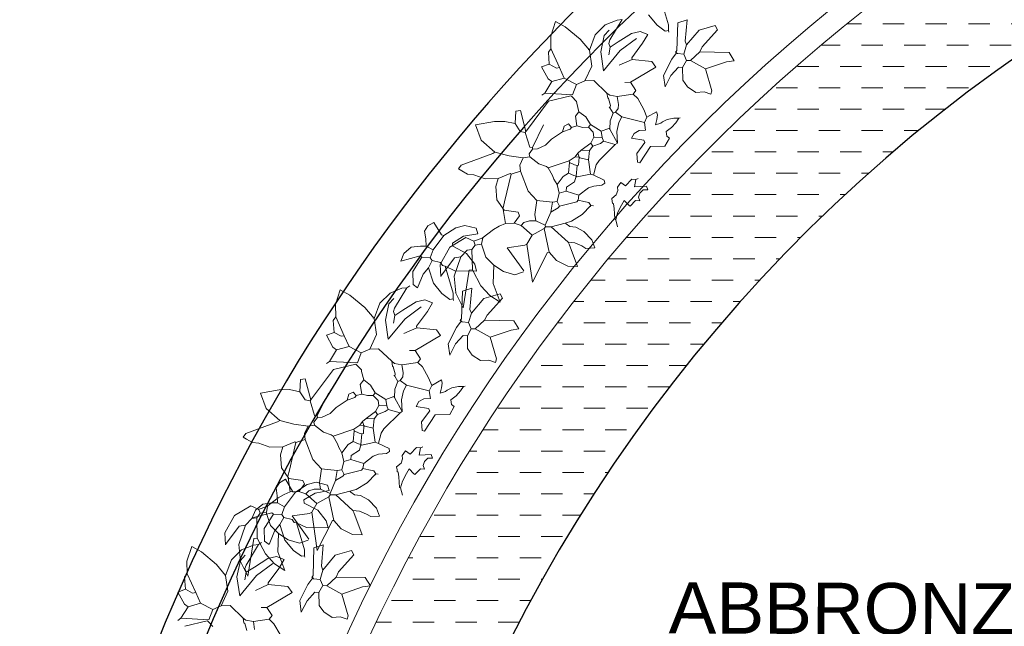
# Model space of a CAD drawing. Header units: millimetres. Extents: x 217.8 to 250.3, y 155.3 to 171.1.
# Tile 28 of 35: x 239.4 to 241.7, y 163.7 to 165.1. Entities that reach past the tile are written whole.
import ezdxf

# ---------------------------------------------------------------- set-up
doc = ezdxf.new("R2010")
doc.units = ezdxf.units.MM
for name, color, linetype, lineweight in [('ACQUA', 151, 'Continuous', 20), ('TESTO', 253, 'Continuous', 25), ('VERDE_giardino', 74, 'Continuous', 9), ('VETRATE', 171, 'Continuous', 9)]:
    doc.layers.add(name, color=color, linetype=linetype, lineweight=lineweight)
doc.layers.add('PROIEZIONI', color=145, linetype='Continuous')
doc.styles.get("Standard").update_dxf_attribs({"font": 'ARIAL.TTF'})

msp = doc.modelspace()

# ---------------------------------------------------------------- hatches: boundary and pattern name
at = {"layer": 'ACQUA'}
h = msp.add_hatch(dxfattribs=at)
h.set_pattern_fill('DASH', color=256, scale=0.4, style=0)
h.set_pattern_definition([(0, (358.711986, -43.13463), (0.05, 0.05), [0.05, -0.05])])
h.paths.add_polyline_path([(244.3418, 165.9229), (244.3418, 165.6204, -0.174446), (246.5631, 164.4613), (246.7837, 164.6645, 0.17708)])
h.paths.add_polyline_path([(243.3257, 165.9208, 2.20923), (247.8419, 161.9543), (247.5419, 161.9543, -2.193796), (243.3257, 165.6181)])

# ---------------------------------------------------------------- linework, layer by layer
at = {"layer": 'PROIEZIONI'}
for radius, end in [(4.45, 218.0722), (4.35, 219.1114), (3.7, 0)]:
    msp.add_arc((243.8419, 161.9543), radius, 42.6531, end, dxfattribs=at)
at = {"layer": 'VERDE_giardino'}
for p, q in [((240.8913, 165.1261), (240.9101, 165.0625)), ((240.8638, 165.0859), (240.884, 165.0617)), ((240.6346, 165.0364), (240.6458, 165.0706)), ((240.6458, 165.0706), (240.6685, 165.0583)), ((240.7389, 165.0394), (240.7624, 165.0627)), ((240.7624, 165.0627), (240.79, 165.074)), ((240.8019, 165.0751), (240.7729, 165.0273)), ((240.79, 165.074), (240.8019, 165.0751)), ((240.884, 165.0617), (240.9027, 165.0482)), ((240.9101, 165.0625), (240.9101, 165.0493)), ((240.9319, 165.0676), (240.9299, 165.0029)), ((240.9319, 165.0676), (240.9536, 165.0745)), ((240.9536, 165.0745), (240.9495, 165.0247)), ((240.9818, 165.0502), (241.0199, 165.0615)), ((241.0199, 165.0615), (241.0253, 165.0509)), ((240.6685, 165.0583), (240.7038, 165.0289)), ((240.7389, 165.0394), (240.7252, 165.0033)), ((240.7517, 164.9997), (240.7599, 165.0381)), ((240.7599, 165.0381), (240.7712, 165.0505)), ((240.7925, 165.0226), (240.8238, 165.0423)), ((240.8238, 165.0423), (240.8439, 165.0472)), ((240.862, 165.0403), (240.8439, 165.0472)), ((240.8498, 165.0196), (240.862, 165.0403)), ((240.9027, 165.0482), (240.9101, 165.0493)), ((240.9101, 165.0493), (240.9107, 165.0456)), ((240.9527, 165.0156), (240.9818, 165.0502)), ((241.0253, 165.0509), (240.9893, 165.0115)), ((240.6351, 165.0072), (240.6346, 165.0364)), ((240.7038, 165.0289), (240.7252, 165.0033)), ((240.7729, 165.0273), (240.7703, 165.0194)), ((240.7703, 165.0194), (240.7735, 165.0104)), ((240.7735, 165.0104), (240.7925, 165.0226)), ((240.8355, 165.0308), (240.7975, 165.0026)), ((240.8245, 164.9856), (240.8498, 165.0196)), ((240.9527, 165.0156), (240.9464, 164.9939)), ((240.9495, 165.0247), (240.9527, 165.0156)), ((240.6292, 164.9988), (240.6356, 165.0073)), ((240.6314, 164.9707), (240.6292, 164.9988)), ((240.6553, 164.9628), (240.6351, 165.0072)), ((240.7252, 165.0033), (240.7231, 165.0049)), ((240.7252, 165.0033), (240.7306, 164.9662)), ((240.7581, 164.9553), (240.7517, 164.9997)), ((240.7975, 165.0026), (240.7581, 164.9553)), ((240.7735, 165.0104), (240.7703, 164.9928)), ((240.9289, 164.997), (240.9178, 164.9821)), ((240.9268, 164.9986), (240.9284, 165.0007)), ((240.9268, 164.9986), (240.9289, 164.997)), ((240.9284, 165.0007), (240.9299, 165.0029)), ((240.9284, 165.0007), (240.9289, 164.997)), ((240.9289, 164.997), (240.931, 164.9954)), ((240.931, 164.9954), (240.9464, 164.9939)), ((240.9464, 164.9939), (240.9523, 164.9796)), ((240.9618, 164.9791), (240.9835, 164.9993)), ((240.9893, 165.0115), (240.9835, 164.9993)), ((240.9835, 164.9993), (241.052, 164.9979)), ((241.052, 164.9979), (241.0642, 164.9788)), ((240.6314, 164.9707), (240.6134, 164.9643)), ((240.6314, 164.9707), (240.6479, 164.9617)), ((240.825, 164.9819), (240.7948, 164.968)), ((240.825, 164.9819), (240.8245, 164.9856)), ((240.825, 164.9819), (240.8712, 164.9772)), ((240.8807, 164.9635), (240.8712, 164.9772)), ((240.8986, 164.9444), (240.9178, 164.9821)), ((240.9523, 164.9796), (240.9433, 164.9631)), ((240.9523, 164.9796), (240.9618, 164.9791)), ((240.9618, 164.9791), (240.9969, 164.9596)), ((240.9969, 164.9596), (241.0457, 164.9761)), ((241.0457, 164.9761), (241.0642, 164.9788)), ((240.6134, 164.9643), (240.6289, 164.9362)), ((240.6479, 164.9617), (240.6553, 164.9628)), ((240.6553, 164.9628), (240.6665, 164.9379)), ((240.7306, 164.9662), (240.7148, 164.9317)), ((240.8214, 164.9283), (240.8807, 164.9635)), ((240.9158, 164.9439), (240.9338, 164.9636)), ((240.9338, 164.9636), (240.9433, 164.9631)), ((240.9433, 164.9631), (240.9439, 164.9329)), ((240.9969, 164.9596), (241.0119, 164.9087)), ((240.6374, 164.9299), (240.6205, 164.9028)), ((240.6289, 164.9362), (240.6374, 164.9299)), ((240.6374, 164.9299), (240.6665, 164.9379)), ((240.6665, 164.9379), (240.6952, 164.9231)), ((240.6952, 164.9231), (240.6859, 164.8993)), ((240.7148, 164.9317), (240.6952, 164.9231)), ((240.7148, 164.9317), (240.7355, 164.9328)), ((240.7663, 164.9032), (240.7355, 164.9328)), ((240.8214, 164.9283), (240.8082, 164.9282)), ((240.8214, 164.9283), (240.8337, 164.9092)), ((240.9023, 164.9173), (240.8986, 164.9444)), ((240.9158, 164.9439), (240.9023, 164.9173)), ((240.9439, 164.9329), (240.955, 164.9176)), ((240.6205, 164.9028), (240.6136, 164.898)), ((240.6205, 164.9028), (240.6859, 164.8993)), ((240.7663, 164.9032), (240.768, 164.8921)), ((240.7663, 164.9032), (240.7727, 164.8984)), ((240.7727, 164.8984), (240.7902, 164.8953)), ((240.7902, 164.8953), (240.8274, 164.9007)), ((240.8337, 164.9092), (240.8274, 164.9007)), ((240.8384, 164.89), (240.8274, 164.9007)), ((240.955, 164.9176), (240.9742, 164.9048)), ((240.9742, 164.9048), (240.9934, 164.906)), ((240.9934, 164.906), (241.0093, 164.9007)), ((241.0119, 164.9087), (241.0093, 164.9007)), ((240.6297, 164.884), (240.5783, 164.8151)), ((240.682, 164.8966), (240.6297, 164.884)), ((240.6842, 164.895), (240.682, 164.8966)), ((240.6842, 164.895), (240.6953, 164.8834)), ((240.6953, 164.8834), (240.6959, 164.8796)), ((240.6959, 164.8796), (240.7007, 164.8595)), ((240.768, 164.8921), (240.7701, 164.8905)), ((240.7701, 164.8905), (240.7744, 164.874)), ((240.7902, 164.8953), (240.7929, 164.8767)), ((240.7929, 164.8767), (240.7924, 164.8672)), ((240.8526, 164.8648), (240.8384, 164.89)), ((240.5512, 164.832), (240.5527, 164.8607)), ((240.5527, 164.8607), (240.5639, 164.8623)), ((240.5639, 164.8623), (240.5767, 164.813)), ((240.7007, 164.8595), (240.6928, 164.8489)), ((240.7007, 164.8595), (240.7167, 164.8476)), ((240.7712, 164.8698), (240.7733, 164.8682)), ((240.7744, 164.874), (240.7733, 164.8682)), ((240.7733, 164.8682), (240.7808, 164.856)), ((240.7808, 164.856), (240.774, 164.838)), ((240.7808, 164.856), (240.7861, 164.8587)), ((240.7924, 164.8672), (240.7861, 164.8587)), ((240.7861, 164.8587), (240.801, 164.8476)), ((240.8599, 164.8467), (240.8526, 164.8648)), ((240.8599, 164.8467), (240.8826, 164.8595)), ((240.8845, 164.852), (240.8826, 164.8595)), ((240.459, 164.8286), (240.5032, 164.8366)), ((240.5032, 164.8366), (240.5273, 164.8369)), ((240.5273, 164.8369), (240.5512, 164.832)), ((240.5512, 164.832), (240.5635, 164.813)), ((240.6658, 164.826), (240.6764, 164.8313)), ((240.6764, 164.8313), (240.6833, 164.8229)), ((240.6928, 164.8489), (240.696, 164.8266)), ((240.7167, 164.8476), (240.7278, 164.8294)), ((240.7231, 164.823), (240.7278, 164.8294)), ((240.7278, 164.8294), (240.7528, 164.814)), ((240.774, 164.838), (240.773, 164.8189)), ((240.7895, 164.8134), (240.7942, 164.8342)), ((240.7942, 164.8342), (240.801, 164.8476)), ((240.801, 164.8476), (240.8541, 164.8345)), ((240.8599, 164.8467), (240.8541, 164.8345)), ((240.8541, 164.8345), (240.8568, 164.8159)), ((240.8795, 164.8287), (240.883, 164.8415)), ((240.8923, 164.8325), (240.8795, 164.8287)), ((240.883, 164.8415), (240.8845, 164.852)), ((240.8961, 164.836), (240.8923, 164.8325)), ((240.907, 164.8412), (240.8961, 164.836)), ((240.9229, 164.8446), (240.907, 164.8412)), ((240.9171, 164.8222), (240.9276, 164.8338)), ((240.9341, 164.8443), (240.9229, 164.8446)), ((240.9276, 164.8338), (240.9341, 164.8443)), ((240.9341, 164.8443), (240.9378, 164.8448)), ((240.4722, 164.7929), (240.459, 164.8286)), ((240.5635, 164.813), (240.5751, 164.8109)), ((240.5751, 164.8109), (240.5767, 164.813)), ((240.5751, 164.8109), (240.5859, 164.7764)), ((240.5767, 164.813), (240.5783, 164.8151)), ((240.5917, 164.7754), (240.6181, 164.8285)), ((240.6362, 164.7951), (240.6621, 164.8122)), ((240.6621, 164.8122), (240.6658, 164.826)), ((240.6621, 164.8122), (240.6801, 164.8186)), ((240.6801, 164.8186), (240.6833, 164.8229)), ((240.6833, 164.8229), (240.696, 164.8266)), ((240.696, 164.8266), (240.7098, 164.8229)), ((240.7098, 164.8229), (240.7231, 164.823)), ((240.7231, 164.823), (240.7343, 164.8113)), ((240.7343, 164.8113), (240.7359, 164.8002)), ((240.7528, 164.814), (240.7708, 164.8205)), ((240.7528, 164.814), (240.755, 164.7992)), ((240.7708, 164.8205), (240.773, 164.8189)), ((240.773, 164.8189), (240.7911, 164.7855)), ((240.7911, 164.7855), (240.7895, 164.8134)), ((240.83, 164.8088), (240.8234, 164.7978)), ((240.8414, 164.8155), (240.83, 164.8088)), ((240.8568, 164.8159), (240.8414, 164.8155)), ((240.9045, 164.8134), (240.9171, 164.8222)), ((240.9061, 164.8023), (240.9045, 164.8134)), ((240.5042, 164.7645), (240.4722, 164.7929)), ((240.6362, 164.7951), (240.6226, 164.7811)), ((240.7063, 164.7694), (240.7285, 164.7859)), ((240.7359, 164.8002), (240.7285, 164.7859)), ((240.7285, 164.7859), (240.7333, 164.779)), ((240.7333, 164.779), (240.7513, 164.7854)), ((240.7359, 164.8002), (240.755, 164.7992)), ((240.7513, 164.7854), (240.7582, 164.7902)), ((240.755, 164.7992), (240.7582, 164.7902)), ((240.7582, 164.7902), (240.7858, 164.7828)), ((240.7858, 164.7828), (240.7911, 164.7855)), ((240.8234, 164.7978), (240.8526, 164.7926)), ((240.8553, 164.7873), (240.8362, 164.7618)), ((240.8526, 164.7926), (240.8553, 164.7873)), ((240.9125, 164.7975), (240.902, 164.7789)), ((240.9125, 164.7975), (240.9061, 164.8023)), ((240.4253, 164.7341), (240.4989, 164.7618)), ((240.4989, 164.7618), (240.5042, 164.7645)), ((240.5374, 164.7565), (240.5042, 164.7645)), ((240.5922, 164.7717), (240.5843, 164.761)), ((240.5843, 164.761), (240.5854, 164.7536)), ((240.5859, 164.7764), (240.5917, 164.7754)), ((240.5917, 164.7754), (240.5922, 164.7717)), ((240.6035, 164.7726), (240.5922, 164.7717)), ((240.6226, 164.7811), (240.6035, 164.7726)), ((240.6915, 164.7539), (240.6978, 164.7624)), ((240.6978, 164.7624), (240.7063, 164.7694)), ((240.6978, 164.7624), (240.701, 164.7534)), ((240.7063, 164.7694), (240.7254, 164.7684)), ((240.7254, 164.7684), (240.7228, 164.7471)), ((240.7254, 164.7684), (240.7333, 164.779)), ((240.7858, 164.7828), (240.7477, 164.7451)), ((240.8362, 164.7618), (240.8374, 164.7411)), ((240.868, 164.7778), (240.8432, 164.7401)), ((240.902, 164.7789), (240.868, 164.7778)), ((240.5705, 164.7514), (240.5374, 164.7565)), ((240.5625, 164.7347), (240.5705, 164.7514)), ((240.5705, 164.7514), (240.5854, 164.7536)), ((240.5854, 164.7536), (240.6067, 164.7378)), ((240.6067, 164.7378), (240.6247, 164.7309)), ((240.629, 164.7278), (240.6777, 164.7443)), ((240.6783, 164.7406), (240.6762, 164.7157)), ((240.6777, 164.7443), (240.6915, 164.7539)), ((240.6777, 164.7443), (240.6783, 164.7406)), ((240.6783, 164.7406), (240.6905, 164.7348)), ((240.6915, 164.7539), (240.701, 164.7534)), ((240.701, 164.7534), (240.7, 164.7343)), ((240.701, 164.7534), (240.7031, 164.7518)), ((240.7031, 164.7518), (240.7228, 164.7471)), ((240.7228, 164.7471), (240.7277, 164.7137)), ((240.7477, 164.7451), (240.7413, 164.7348)), ((240.8374, 164.7411), (240.8432, 164.7401)), ((240.4189, 164.7255), (240.4253, 164.7341)), ((240.4264, 164.7208), (240.4189, 164.7255)), ((240.4401, 164.7136), (240.4264, 164.7208)), ((240.5113, 164.703), (240.5399, 164.7148)), ((240.5399, 164.7148), (240.542, 164.7132)), ((240.542, 164.7132), (240.5637, 164.7201)), ((240.5637, 164.7201), (240.5625, 164.7347)), ((240.5637, 164.7201), (240.5819, 164.6735)), ((240.6247, 164.7309), (240.629, 164.7278)), ((240.629, 164.7278), (240.6391, 164.7103)), ((240.664, 164.7082), (240.6762, 164.7157)), ((240.6762, 164.7157), (240.6884, 164.7099)), ((240.6905, 164.7348), (240.6963, 164.7338)), ((240.6963, 164.7338), (240.6943, 164.7088)), ((240.7, 164.7343), (240.6963, 164.7338)), ((240.7413, 164.7348), (240.735, 164.7113)), ((240.455, 164.7119), (240.4401, 164.7136)), ((240.455, 164.7119), (240.4811, 164.7024)), ((240.4811, 164.7024), (240.5113, 164.703)), ((240.5059, 164.6843), (240.5113, 164.703)), ((240.542, 164.7132), (240.5268, 164.6484)), ((240.6391, 164.7103), (240.6423, 164.7013)), ((240.6423, 164.7013), (240.6498, 164.6891)), ((240.6498, 164.6891), (240.664, 164.7082)), ((240.6906, 164.6951), (240.6715, 164.6828)), ((240.6884, 164.7099), (240.6943, 164.7088)), ((240.6943, 164.7088), (240.6906, 164.6951)), ((240.6943, 164.7088), (240.6964, 164.7073)), ((240.6964, 164.7073), (240.7277, 164.7137)), ((240.7277, 164.7137), (240.7356, 164.7111)), ((240.7356, 164.7111), (240.76, 164.6995)), ((240.7611, 164.6921), (240.7543, 164.6873)), ((240.76, 164.6995), (240.7611, 164.6921)), ((240.7909, 164.6831), (240.7988, 164.6938)), ((240.7988, 164.6938), (240.8094, 164.6859)), ((240.8094, 164.6859), (240.8242, 164.7013)), ((240.8242, 164.7013), (240.8338, 164.7008)), ((240.8338, 164.7008), (240.8306, 164.6833)), ((240.8391, 164.7034), (240.8338, 164.7008)), ((240.5084, 164.6536), (240.5059, 164.6843)), ((240.5819, 164.6735), (240.6021, 164.6518)), ((240.6498, 164.6891), (240.6546, 164.669)), ((240.6546, 164.669), (240.6499, 164.6493)), ((240.6546, 164.669), (240.671, 164.6732)), ((240.6715, 164.6828), (240.671, 164.6732)), ((240.671, 164.6732), (240.7008, 164.6643)), ((240.7232, 164.6811), (240.7008, 164.6643)), ((240.7354, 164.6856), (240.7232, 164.6811)), ((240.7543, 164.6873), (240.7354, 164.6856)), ((240.7881, 164.6649), (240.7917, 164.6753)), ((240.7917, 164.6753), (240.7909, 164.6831)), ((240.8306, 164.6833), (240.8587, 164.6855)), ((240.8398, 164.6597), (240.843, 164.6687)), ((240.843, 164.6687), (240.851, 164.6763)), ((240.851, 164.6763), (240.862, 164.6765)), ((240.8587, 164.6855), (240.862, 164.6765)), ((240.5258, 164.6293), (240.5084, 164.6536)), ((240.5268, 164.6484), (240.5232, 164.6346)), ((240.6021, 164.6518), (240.5975, 164.6189)), ((240.6021, 164.6518), (240.6387, 164.6477)), ((240.6387, 164.6477), (240.6346, 164.6243)), ((240.6387, 164.6477), (240.6499, 164.6493)), ((240.6499, 164.6493), (240.6552, 164.6387)), ((240.6552, 164.6387), (240.6955, 164.6484)), ((240.6955, 164.6484), (240.6987, 164.6526)), ((240.7008, 164.6643), (240.6987, 164.6526)), ((240.6987, 164.6526), (240.7125, 164.649)), ((240.7125, 164.649), (240.7241, 164.6469)), ((240.7241, 164.6469), (240.7289, 164.64)), ((240.7777, 164.6566), (240.7881, 164.6649)), ((240.7788, 164.6492), (240.7777, 164.6566)), ((240.7788, 164.6492), (240.7793, 164.6455)), ((240.7793, 164.6455), (240.7814, 164.6439)), ((240.8006, 164.6404), (240.8069, 164.6514)), ((240.8069, 164.6514), (240.818, 164.6397)), ((240.8202, 164.6381), (240.8334, 164.6514)), ((240.8334, 164.6514), (240.8429, 164.6509)), ((240.8429, 164.6509), (240.8398, 164.6597)), ((240.5237, 164.6309), (240.5286, 164.5975)), ((240.5237, 164.6309), (240.5258, 164.6293)), ((240.5258, 164.6293), (240.5587, 164.6247)), ((240.5587, 164.6247), (240.5619, 164.6156)), ((240.6346, 164.6243), (240.6219, 164.5941)), ((240.6346, 164.6243), (240.652, 164.6345)), ((240.652, 164.6345), (240.6552, 164.6387)), ((240.7084, 164.6192), (240.7289, 164.64)), ((240.7273, 164.6379), (240.7289, 164.64)), ((240.7289, 164.64), (240.7348, 164.639)), ((240.7814, 164.6439), (240.7831, 164.6327)), ((240.7831, 164.6327), (240.7847, 164.6083)), ((240.7868, 164.6068), (240.7912, 164.6231)), ((240.7912, 164.6231), (240.8006, 164.6404)), ((240.818, 164.6397), (240.8202, 164.6381)), ((240.3613, 164.6006), (240.3471, 164.5923)), ((240.3613, 164.6006), (240.3789, 164.571)), ((240.5619, 164.6156), (240.5492, 164.5986)), ((240.572, 164.6001), (240.5652, 164.5934)), ((240.5847, 164.6043), (240.572, 164.6001)), ((240.5996, 164.6041), (240.5847, 164.6043)), ((240.5975, 164.6189), (240.5996, 164.6041)), ((240.5996, 164.6041), (240.6219, 164.5941)), ((240.6357, 164.5904), (240.6686, 164.599)), ((240.6686, 164.599), (240.6832, 164.6036)), ((240.6686, 164.599), (240.6707, 164.5974)), ((240.6832, 164.6036), (240.7084, 164.6192)), ((240.7847, 164.6083), (240.7868, 164.6068)), ((240.7868, 164.6068), (240.7911, 164.5903)), ((240.3471, 164.5923), (240.3394, 164.5798)), ((240.3394, 164.5798), (240.3423, 164.5618)), ((240.4122, 164.5878), (240.3847, 164.5699)), ((240.4336, 164.5931), (240.4122, 164.5878)), ((240.46, 164.5866), (240.4336, 164.5931)), ((240.4637, 164.5739), (240.46, 164.5866)), ((240.5004, 164.5839), (240.4742, 164.5633)), ((240.5143, 164.5916), (240.5004, 164.5839)), ((240.5286, 164.5975), (240.5143, 164.5916)), ((240.5286, 164.5975), (240.5492, 164.5986)), ((240.5492, 164.5986), (240.5652, 164.5934)), ((240.5652, 164.5934), (240.5912, 164.5706)), ((240.5912, 164.5706), (240.6193, 164.5861)), ((240.6193, 164.5861), (240.6225, 164.5904)), ((240.6193, 164.5861), (240.6311, 164.531)), ((240.6219, 164.5941), (240.6225, 164.5904)), ((240.6225, 164.5904), (240.6357, 164.5904)), ((240.6357, 164.5904), (240.6751, 164.5544)), ((240.6792, 164.5911), (240.6707, 164.5974)), ((240.6936, 164.589), (240.6792, 164.5911)), ((240.7123, 164.5791), (240.6936, 164.589)), ((240.7309, 164.5596), (240.7123, 164.5791)), ((240.3423, 164.5618), (240.3429, 164.5449)), ((240.3593, 164.5359), (240.3847, 164.5699)), ((240.3789, 164.571), (240.3847, 164.5699)), ((240.4362, 164.5649), (240.3986, 164.5427)), ((240.4044, 164.552), (240.4308, 164.5679)), ((240.4308, 164.5679), (240.4637, 164.5739)), ((240.4362, 164.5649), (240.455, 164.5565)), ((240.4742, 164.5633), (240.4539, 164.5566)), ((240.455, 164.5565), (240.4582, 164.5474)), ((240.4757, 164.5645), (240.473, 164.5496)), ((240.5912, 164.5706), (240.5791, 164.5499)), ((240.6751, 164.5544), (240.6912, 164.5524)), ((240.6751, 164.5544), (240.6777, 164.5492)), ((240.7377, 164.5408), (240.7309, 164.5596)), ((240.3082, 164.5423), (240.291, 164.5278)), ((240.3296, 164.5448), (240.3082, 164.5423)), ((240.3429, 164.5449), (240.3296, 164.5448)), ((240.3429, 164.5449), (240.3593, 164.5359)), ((240.3593, 164.5359), (240.3525, 164.5179)), ((240.3986, 164.5427), (240.3757, 164.5016)), ((240.4044, 164.552), (240.4055, 164.5445)), ((240.4376, 164.5279), (240.4055, 164.5445)), ((240.4243, 164.5198), (240.4391, 164.5352)), ((240.4391, 164.5352), (240.4502, 164.5368)), ((240.4502, 164.5368), (240.4582, 164.5474)), ((240.4502, 164.5368), (240.4514, 164.4896)), ((240.473, 164.5496), (240.4582, 164.5474)), ((240.4828, 164.5193), (240.4723, 164.5496)), ((240.533, 164.5413), (240.5738, 164.5473)), ((240.5721, 164.4868), (240.533, 164.5413)), ((240.5738, 164.5473), (240.5791, 164.5499)), ((240.5791, 164.5499), (240.5922, 164.4603)), ((240.5922, 164.4603), (240.6274, 164.5304)), ((240.6274, 164.5304), (240.6311, 164.531)), ((240.648, 164.5111), (240.6311, 164.531)), ((240.6777, 164.5492), (240.6972, 164.4969)), ((240.6912, 164.5524), (240.7076, 164.5458)), ((240.7076, 164.5458), (240.717, 164.5397)), ((240.7377, 164.5408), (240.717, 164.5397)), ((240.291, 164.5278), (240.2836, 164.5097)), ((240.2836, 164.5097), (240.3292, 164.522)), ((240.3334, 164.5189), (240.3118, 164.4854)), ((240.3292, 164.522), (240.3334, 164.5189)), ((240.3334, 164.5189), (240.3525, 164.5179)), ((240.3573, 164.511), (240.3483, 164.4945)), ((240.3525, 164.5179), (240.3573, 164.511)), ((240.3573, 164.511), (240.3769, 164.5063)), ((240.3775, 164.4747), (240.4095, 164.5176)), ((240.4088, 164.4745), (240.4243, 164.5198)), ((240.4095, 164.5176), (240.4243, 164.5198)), ((240.457, 164.5028), (240.4376, 164.5279)), ((240.5014, 164.5), (240.4828, 164.5193)), ((240.6748, 164.4979), (240.648, 164.5111)), ((240.3118, 164.4854), (240.3124, 164.4551)), ((240.3483, 164.4945), (240.3359, 164.4791)), ((240.3483, 164.4945), (240.36, 164.4581)), ((240.3757, 164.5016), (240.3776, 164.4735)), ((240.3769, 164.5063), (240.3817, 164.4994)), ((240.3817, 164.4994), (240.3876, 164.4983)), ((240.3876, 164.4983), (240.4063, 164.4347)), ((240.3876, 164.4983), (240.4105, 164.4873)), ((240.4105, 164.4873), (240.4613, 164.4863)), ((240.444, 164.4885), (240.4298, 164.4008)), ((240.4514, 164.4896), (240.444, 164.4885)), ((240.4514, 164.4896), (240.471, 164.4524)), ((240.4613, 164.4864), (240.457, 164.5028)), ((240.5001, 164.4573), (240.5014, 164.5)), ((240.5014, 164.5), (240.5238, 164.4857)), ((240.5238, 164.4857), (240.5508, 164.4777)), ((240.5508, 164.4777), (240.5711, 164.4844)), ((240.6972, 164.4969), (240.6748, 164.4979)), ((240.3359, 164.4791), (240.323, 164.4472)), ((240.4126, 164.4353), (240.4088, 164.4745)), ((240.1309, 164.4086), (240.142, 164.4428)), ((240.142, 164.4428), (240.1647, 164.4305)), ((240.2586, 164.4349), (240.2862, 164.4462)), ((240.2981, 164.4473), (240.2691, 164.3995)), ((240.2862, 164.4462), (240.2981, 164.4473)), ((240.2981, 164.4473), (240.305, 164.4521)), ((240.3124, 164.4551), (240.323, 164.4472)), ((240.36, 164.4581), (240.3802, 164.434)), ((240.4281, 164.4398), (240.4262, 164.3751)), ((240.4281, 164.4398), (240.4498, 164.4467)), ((240.4498, 164.4467), (240.4457, 164.3969)), ((240.471, 164.4524), (240.492, 164.4294)), ((240.516, 164.414), (240.5001, 164.4573)), ((240.1647, 164.4305), (240.2, 164.4011)), ((240.2351, 164.4116), (240.2586, 164.4349)), ((240.2561, 164.4103), (240.2674, 164.4227)), ((240.2887, 164.3948), (240.32, 164.4145)), ((240.32, 164.4145), (240.3401, 164.4194)), ((240.3582, 164.4125), (240.3401, 164.4194)), ((240.3802, 164.434), (240.3989, 164.4204)), ((240.3989, 164.4204), (240.4064, 164.4215)), ((240.4063, 164.4347), (240.4064, 164.4215)), ((240.4064, 164.4215), (240.4069, 164.4178)), ((240.4118, 164.4365), (240.4298, 164.4008)), ((240.4489, 164.3879), (240.478, 164.4224)), ((240.478, 164.4224), (240.5162, 164.4337)), ((240.5215, 164.4231), (240.4856, 164.3837)), ((240.492, 164.4294), (240.516, 164.414)), ((240.5162, 164.4337), (240.5215, 164.4231)), ((240.1314, 164.3794), (240.1309, 164.4086)), ((240.2, 164.4011), (240.2214, 164.3755)), ((240.2351, 164.4116), (240.2214, 164.3755)), ((240.2479, 164.3719), (240.2561, 164.4103)), ((240.2691, 164.3995), (240.2665, 164.3916)), ((240.2665, 164.3916), (240.2697, 164.3826)), ((240.2697, 164.3826), (240.2887, 164.3948)), ((240.3317, 164.403), (240.2938, 164.3748)), ((240.3207, 164.3578), (240.346, 164.3918)), ((240.346, 164.3918), (240.3582, 164.4125)), ((240.4457, 164.3969), (240.4489, 164.3879)), ((240.1255, 164.371), (240.1318, 164.3795)), ((240.1277, 164.3429), (240.1255, 164.371)), ((240.1515, 164.335), (240.1314, 164.3794)), ((240.2214, 164.3755), (240.2193, 164.3771)), ((240.2214, 164.3755), (240.2269, 164.3384)), ((240.2543, 164.3275), (240.2479, 164.3719)), ((240.2938, 164.3748), (240.2543, 164.3275)), ((240.2697, 164.3826), (240.2666, 164.365)), ((240.4251, 164.3692), (240.414, 164.3543)), ((240.423, 164.3708), (240.4246, 164.3729)), ((240.423, 164.3708), (240.4251, 164.3692)), ((240.4246, 164.3729), (240.4262, 164.3751)), ((240.4246, 164.3729), (240.4251, 164.3692)), ((240.4251, 164.3692), (240.4273, 164.3676)), ((240.4489, 164.3879), (240.4426, 164.3661)), ((240.4581, 164.3513), (240.4798, 164.3715)), ((240.4856, 164.3837), (240.4798, 164.3715)), ((240.4798, 164.3715), (240.5482, 164.3701)), ((240.5482, 164.3701), (240.5604, 164.3511)), ((240.3212, 164.3541), (240.291, 164.3402)), ((240.3212, 164.3541), (240.3207, 164.3578)), ((240.3212, 164.3541), (240.3674, 164.3494)), ((240.377, 164.3357), (240.3674, 164.3494)), ((240.3949, 164.3166), (240.414, 164.3543)), ((240.4273, 164.3676), (240.4426, 164.3661)), ((240.4485, 164.3518), (240.4396, 164.3353)), ((240.4426, 164.3661), (240.4485, 164.3518)), ((240.4485, 164.3518), (240.4581, 164.3513)), ((240.4581, 164.3513), (240.4931, 164.3318)), ((240.4931, 164.3318), (240.5419, 164.3484)), ((240.5419, 164.3484), (240.5604, 164.3511)), ((240.1277, 164.3429), (240.1096, 164.3365)), ((240.1096, 164.3365), (240.1251, 164.3084)), ((240.1277, 164.3429), (240.1441, 164.3339)), ((240.1441, 164.3339), (240.1515, 164.335)), ((240.1515, 164.335), (240.1628, 164.3101)), ((240.2269, 164.3384), (240.211, 164.3039)), ((240.3177, 164.3005), (240.377, 164.3357)), ((240.412, 164.3161), (240.43, 164.3358)), ((240.43, 164.3358), (240.4396, 164.3353)), ((240.4396, 164.3353), (240.4402, 164.3051)), ((240.4931, 164.3318), (240.5081, 164.2809)), ((240.1336, 164.3021), (240.1167, 164.275)), ((240.1251, 164.3084), (240.1336, 164.3021)), ((240.1336, 164.3021), (240.1628, 164.3101)), ((240.1628, 164.3101), (240.1914, 164.2953)), ((240.211, 164.3039), (240.1914, 164.2953)), ((240.211, 164.3039), (240.2317, 164.305)), ((240.2626, 164.2754), (240.2317, 164.305)), ((240.3177, 164.3005), (240.3044, 164.3004)), ((240.3177, 164.3005), (240.3299, 164.2814)), ((240.3986, 164.2896), (240.3949, 164.3166)), ((240.412, 164.3161), (240.3986, 164.2896)), ((240.4402, 164.3051), (240.4512, 164.2898)), ((240.1914, 164.2953), (240.1821, 164.2715)), ((240.3299, 164.2814), (240.3236, 164.2729)), ((240.4512, 164.2898), (240.4704, 164.277)), ((240.4704, 164.277), (240.4896, 164.2782)), ((240.4896, 164.2782), (240.5055, 164.2729)), ((240.5081, 164.2809), (240.5055, 164.2729)), ((240.1259, 164.2562), (240.0745, 164.1873)), ((240.1167, 164.275), (240.1098, 164.2702)), ((240.1167, 164.275), (240.1821, 164.2715)), ((240.1783, 164.2688), (240.1259, 164.2562)), ((240.1804, 164.2672), (240.1783, 164.2688)), ((240.1804, 164.2672), (240.1916, 164.2556)), ((240.1916, 164.2556), (240.1921, 164.2519)), ((240.2626, 164.2754), (240.2642, 164.2643)), ((240.2626, 164.2754), (240.2689, 164.2706)), ((240.2642, 164.2643), (240.2663, 164.2627)), ((240.2663, 164.2627), (240.2706, 164.2462)), ((240.2689, 164.2706), (240.2865, 164.2675)), ((240.2865, 164.2675), (240.3236, 164.2729)), ((240.2865, 164.2675), (240.2892, 164.249)), ((240.3346, 164.2622), (240.3236, 164.2729)), ((240.3489, 164.237), (240.3346, 164.2622)), ((240.0474, 164.2042), (240.0489, 164.2329)), ((240.0489, 164.2329), (240.0601, 164.2345)), ((240.0601, 164.2345), (240.073, 164.1852)), ((240.1969, 164.2317), (240.189, 164.2211)), ((240.1921, 164.2519), (240.1969, 164.2317)), ((240.1969, 164.2317), (240.2129, 164.2198)), ((240.2674, 164.242), (240.2696, 164.2404)), ((240.2706, 164.2462), (240.2696, 164.2404)), ((240.2696, 164.2404), (240.277, 164.2282)), ((240.277, 164.2282), (240.2823, 164.2309)), ((240.2887, 164.2394), (240.2823, 164.2309)), ((240.2823, 164.2309), (240.2972, 164.2198)), ((240.2892, 164.249), (240.2887, 164.2394)), ((240.3561, 164.2189), (240.3489, 164.237)), ((240.3561, 164.2189), (240.3789, 164.2317)), ((240.3807, 164.2242), (240.3789, 164.2317)), ((239.9553, 164.2008), (239.9995, 164.2088)), ((239.9995, 164.2088), (240.0235, 164.2091)), ((240.0235, 164.2091), (240.0474, 164.2042)), ((240.189, 164.2211), (240.1923, 164.1988)), ((240.2129, 164.2198), (240.2241, 164.2016)), ((240.2702, 164.2102), (240.2692, 164.1911)), ((240.277, 164.2282), (240.2702, 164.2102)), ((240.2904, 164.2064), (240.2972, 164.2198)), ((240.2972, 164.2198), (240.3503, 164.2067)), ((240.3561, 164.2189), (240.3503, 164.2067)), ((240.3758, 164.2009), (240.3793, 164.2137)), ((240.3793, 164.2137), (240.3807, 164.2242)), ((240.3924, 164.2082), (240.3885, 164.2047)), ((240.4033, 164.2135), (240.3924, 164.2082)), ((240.4191, 164.2168), (240.4033, 164.2135)), ((240.4304, 164.2165), (240.4191, 164.2168)), ((240.4238, 164.206), (240.4304, 164.2165)), ((240.4304, 164.2165), (240.4341, 164.217)), ((239.9685, 164.1651), (239.9553, 164.2008)), ((240.0474, 164.2042), (240.0597, 164.1852)), ((240.0597, 164.1852), (240.0714, 164.1831)), ((240.0714, 164.1831), (240.073, 164.1852)), ((240.073, 164.1852), (240.0745, 164.1873)), ((240.0879, 164.1476), (240.1143, 164.2007)), ((240.1324, 164.1673), (240.1584, 164.1844)), ((240.1584, 164.1844), (240.162, 164.1982)), ((240.1584, 164.1844), (240.1764, 164.1908)), ((240.162, 164.1982), (240.1726, 164.2035)), ((240.1726, 164.2035), (240.1795, 164.1951)), ((240.1764, 164.1908), (240.1795, 164.1951)), ((240.1795, 164.1951), (240.1923, 164.1988)), ((240.1923, 164.1988), (240.2061, 164.1951)), ((240.2061, 164.1951), (240.2193, 164.1952)), ((240.2193, 164.1952), (240.2241, 164.2016)), ((240.2193, 164.1952), (240.2305, 164.1835)), ((240.2241, 164.2016), (240.249, 164.1862)), ((240.249, 164.1862), (240.2671, 164.1927)), ((240.249, 164.1862), (240.2512, 164.1714)), ((240.2671, 164.1927), (240.2692, 164.1911)), ((240.2692, 164.1911), (240.2873, 164.1577)), ((240.2858, 164.1856), (240.2904, 164.2064)), ((240.2873, 164.1577), (240.2858, 164.1856)), ((240.3376, 164.1877), (240.3262, 164.181)), ((240.353, 164.1881), (240.3376, 164.1877)), ((240.3503, 164.2067), (240.353, 164.1881)), ((240.3885, 164.2047), (240.3758, 164.2009)), ((240.4007, 164.1856), (240.4133, 164.1944)), ((240.4024, 164.1745), (240.4007, 164.1856)), ((240.4133, 164.1944), (240.4238, 164.206)), ((240.0004, 164.1367), (239.9685, 164.1651)), ((240.0714, 164.1831), (240.0821, 164.1486)), ((240.1324, 164.1673), (240.1188, 164.1533)), ((240.2321, 164.1724), (240.2247, 164.1581)), ((240.2305, 164.1835), (240.2321, 164.1724)), ((240.2321, 164.1724), (240.2512, 164.1714)), ((240.2475, 164.1576), (240.2544, 164.1624)), ((240.2512, 164.1714), (240.2544, 164.1624)), ((240.2544, 164.1624), (240.282, 164.1551)), ((240.3262, 164.181), (240.3196, 164.17)), ((240.3196, 164.17), (240.3488, 164.1648)), ((240.3488, 164.1648), (240.3515, 164.1595)), ((240.4087, 164.1697), (240.3982, 164.1512)), ((240.4087, 164.1697), (240.4024, 164.1745)), ((240.0885, 164.1439), (240.0805, 164.1332)), ((240.0821, 164.1486), (240.0879, 164.1476)), ((240.0879, 164.1476), (240.0885, 164.1439)), ((240.0997, 164.1448), (240.0885, 164.1439)), ((240.1188, 164.1533), (240.0997, 164.1448)), ((240.194, 164.1346), (240.2025, 164.1416)), ((240.2025, 164.1416), (240.2247, 164.1581)), ((240.2025, 164.1416), (240.2216, 164.1406)), ((240.2216, 164.1406), (240.219, 164.1193)), ((240.2216, 164.1406), (240.2295, 164.1512)), ((240.2247, 164.1581), (240.2295, 164.1512)), ((240.2295, 164.1512), (240.2475, 164.1576)), ((240.282, 164.1551), (240.2439, 164.1173)), ((240.282, 164.1551), (240.2873, 164.1577)), ((240.3515, 164.1595), (240.3325, 164.134)), ((240.3642, 164.15), (240.3394, 164.1123)), ((240.3982, 164.1512), (240.3642, 164.15)), ((239.9215, 164.1063), (239.9951, 164.1341)), ((239.9951, 164.1341), (240.0004, 164.1367)), ((240.0336, 164.1287), (240.0004, 164.1367)), ((240.0668, 164.1237), (240.0336, 164.1287)), ((240.0588, 164.1069), (240.0668, 164.1237)), ((240.0668, 164.1237), (240.0816, 164.1258)), ((240.0805, 164.1332), (240.0816, 164.1258)), ((240.0816, 164.1258), (240.1029, 164.11)), ((240.1252, 164.1), (240.1739, 164.1166)), ((240.1739, 164.1166), (240.1877, 164.1261)), ((240.1739, 164.1166), (240.1745, 164.1128)), ((240.1877, 164.1261), (240.194, 164.1346)), ((240.1877, 164.1261), (240.1972, 164.1256)), ((240.194, 164.1346), (240.1972, 164.1256)), ((240.1972, 164.1256), (240.1962, 164.1065)), ((240.1972, 164.1256), (240.1994, 164.124)), ((240.1994, 164.124), (240.219, 164.1193)), ((240.219, 164.1193), (240.2239, 164.0859)), ((240.2439, 164.1173), (240.2376, 164.107)), ((240.3325, 164.134), (240.3336, 164.1133)), ((239.9152, 164.0978), (239.9215, 164.1063)), ((239.9226, 164.093), (239.9152, 164.0978)), ((239.9364, 164.0858), (239.9226, 164.093)), ((240.0382, 164.0854), (240.06, 164.0923)), ((240.06, 164.0923), (240.0588, 164.1069)), ((240.06, 164.0923), (240.0781, 164.0457)), ((240.1029, 164.11), (240.1209, 164.1031)), ((240.1209, 164.1031), (240.1252, 164.1)), ((240.1252, 164.1), (240.1353, 164.0825)), ((240.1745, 164.1128), (240.1724, 164.0879)), ((240.1745, 164.1128), (240.1867, 164.107)), ((240.1867, 164.107), (240.1925, 164.106)), ((240.1925, 164.106), (240.1905, 164.0811)), ((240.1962, 164.1065), (240.1925, 164.106)), ((240.2376, 164.107), (240.2313, 164.0835)), ((240.3336, 164.1133), (240.3394, 164.1123)), ((239.9513, 164.0841), (239.9364, 164.0858)), ((239.9513, 164.0841), (239.9773, 164.0746)), ((239.9773, 164.0746), (240.0075, 164.0752)), ((240.0021, 164.0565), (240.0075, 164.0752)), ((240.0075, 164.0752), (240.0361, 164.087)), ((240.0382, 164.0854), (240.023, 164.0206)), ((240.0361, 164.087), (240.0382, 164.0854)), ((240.1353, 164.0825), (240.1385, 164.0735)), ((240.1385, 164.0735), (240.146, 164.0613)), ((240.146, 164.0613), (240.1603, 164.0804)), ((240.1603, 164.0804), (240.1724, 164.0879)), ((240.1724, 164.0879), (240.1846, 164.0821)), ((240.1846, 164.0821), (240.1905, 164.0811)), ((240.1905, 164.0811), (240.1868, 164.0673)), ((240.1905, 164.0811), (240.1926, 164.0795)), ((240.1926, 164.0795), (240.2239, 164.0859)), ((240.2239, 164.0859), (240.2318, 164.0833)), ((240.2318, 164.0833), (240.2563, 164.0717)), ((240.2563, 164.0717), (240.2574, 164.0643)), ((240.3056, 164.0581), (240.3204, 164.0735)), ((240.3204, 164.0735), (240.33, 164.073)), ((240.33, 164.073), (240.3269, 164.0555)), ((240.3353, 164.0756), (240.33, 164.073)), ((240.0046, 164.0258), (240.0021, 164.0565)), ((240.146, 164.0613), (240.1508, 164.0412)), ((240.1677, 164.055), (240.1672, 164.0455)), ((240.1868, 164.0673), (240.1677, 164.055)), ((240.2194, 164.0533), (240.197, 164.0365)), ((240.2316, 164.0578), (240.2194, 164.0533)), ((240.2505, 164.0595), (240.2316, 164.0578)), ((240.2574, 164.0643), (240.2505, 164.0595)), ((240.2843, 164.0371), (240.2879, 164.0475)), ((240.2871, 164.0554), (240.295, 164.066)), ((240.2879, 164.0475), (240.2871, 164.0554)), ((240.295, 164.066), (240.3056, 164.0581)), ((240.3269, 164.0555), (240.355, 164.0577)), ((240.3392, 164.0409), (240.3472, 164.0485)), ((240.3472, 164.0485), (240.3582, 164.0487)), ((240.355, 164.0577), (240.3582, 164.0487)), ((240.022, 164.0015), (240.0046, 164.0258)), ((240.0781, 164.0457), (240.0984, 164.024)), ((240.0984, 164.024), (240.0937, 163.9911)), ((240.0984, 164.024), (240.135, 164.0199)), ((240.1508, 164.0412), (240.1461, 164.0215)), ((240.1508, 164.0412), (240.1672, 164.0455)), ((240.1672, 164.0455), (240.197, 164.0365)), ((240.1917, 164.0206), (240.1949, 164.0249)), ((240.197, 164.0365), (240.1949, 164.0249)), ((240.1949, 164.0249), (240.2087, 164.0212)), ((240.2739, 164.0288), (240.2843, 164.0371)), ((240.275, 164.0214), (240.2739, 164.0288)), ((240.2968, 164.0126), (240.3031, 164.0236)), ((240.3031, 164.0236), (240.3143, 164.0119)), ((240.3164, 164.0104), (240.3296, 164.0237)), ((240.3296, 164.0237), (240.3392, 164.0232)), ((240.3361, 164.0319), (240.3392, 164.0409)), ((240.3392, 164.0232), (240.3361, 164.0319)), ((240.0137, 163.9998), (239.9996, 163.9914)), ((240.0137, 163.9998), (240.0313, 163.9701)), ((240.023, 164.0206), (240.0194, 164.0068)), ((240.0199, 164.0031), (240.0248, 163.9697)), ((240.0199, 164.0031), (240.022, 164.0015)), ((240.022, 164.0015), (240.0549, 163.9969)), ((240.135, 164.0199), (240.1308, 163.9965)), ((240.1308, 163.9965), (240.1483, 164.0067)), ((240.135, 164.0199), (240.1461, 164.0215)), ((240.1461, 164.0215), (240.1514, 164.0109)), ((240.1483, 164.0067), (240.1514, 164.0109)), ((240.1514, 164.0109), (240.1917, 164.0206)), ((240.2047, 163.9914), (240.2252, 164.0122)), ((240.2087, 164.0212), (240.2204, 164.0191)), ((240.2204, 164.0191), (240.2252, 164.0122)), ((240.2236, 164.0101), (240.2252, 164.0122)), ((240.2252, 164.0122), (240.231, 164.0112)), ((240.275, 164.0214), (240.2755, 164.0177)), ((240.2755, 164.0177), (240.2777, 164.0161)), ((240.2777, 164.0161), (240.2793, 164.0049)), ((240.2793, 164.0049), (240.2809, 163.9805)), ((240.2874, 163.9953), (240.2968, 164.0126)), ((240.3143, 164.0119), (240.3164, 164.0104)), ((239.9996, 163.9914), (239.9918, 163.979)), ((239.9918, 163.979), (239.9948, 163.961)), ((240.0646, 163.987), (240.0372, 163.9691)), ((240.0582, 163.9879), (240.0455, 163.9708)), ((240.0549, 163.9969), (240.0582, 163.9879)), ((240.0861, 163.9923), (240.0646, 163.987)), ((240.1124, 163.9857), (240.0861, 163.9923)), ((240.0937, 163.9911), (240.0958, 163.9763)), ((240.1162, 163.973), (240.1124, 163.9857)), ((240.1308, 163.9965), (240.1181, 163.9663)), ((240.1794, 163.9758), (240.2047, 163.9914)), ((240.2809, 163.9805), (240.2831, 163.979)), ((240.2831, 163.979), (240.2874, 163.9953)), ((240.2831, 163.979), (240.2874, 163.9625)), ((239.9966, 163.9561), (239.9705, 163.9355)), ((239.9948, 163.961), (239.9953, 163.944)), ((240.0105, 163.9638), (239.9966, 163.9561)), ((240.0248, 163.9697), (240.0105, 163.9638)), ((240.0118, 163.935), (240.0372, 163.9691)), ((240.0248, 163.9697), (240.0455, 163.9708)), ((240.0313, 163.9701), (240.0372, 163.9691)), ((240.0455, 163.9708), (240.0614, 163.9656)), ((240.0568, 163.9511), (240.0832, 163.9671)), ((240.0682, 163.9723), (240.0614, 163.9656)), ((240.0614, 163.9656), (240.0875, 163.9429)), ((240.0809, 163.9765), (240.0682, 163.9723)), ((240.0958, 163.9763), (240.0809, 163.9765)), ((240.0832, 163.9671), (240.1162, 163.973)), ((240.0875, 163.9429), (240.1155, 163.9583)), ((240.0958, 163.9763), (240.1181, 163.9663)), ((240.1155, 163.9583), (240.1187, 163.9626)), ((240.1155, 163.9583), (240.1274, 163.9032)), ((240.1181, 163.9663), (240.1187, 163.9626)), ((240.1187, 163.9626), (240.132, 163.9626)), ((240.132, 163.9626), (240.1648, 163.9712)), ((240.132, 163.9626), (240.1713, 163.9267)), ((240.1648, 163.9712), (240.1794, 163.9758)), ((240.1648, 163.9712), (240.1669, 163.9696)), ((240.1754, 163.9633), (240.1669, 163.9696)), ((240.1898, 163.9612), (240.1754, 163.9633)), ((240.2085, 163.9513), (240.1898, 163.9612)), ((239.9325, 163.9371), (239.8949, 163.9149)), ((239.9325, 163.9371), (239.9512, 163.9287)), ((239.9607, 163.9414), (239.9435, 163.9269)), ((239.9705, 163.9355), (239.9502, 163.9288)), ((239.9821, 163.944), (239.9607, 163.9414)), ((239.9719, 163.9367), (239.9692, 163.9218)), ((239.9953, 163.944), (239.9821, 163.944)), ((239.9953, 163.944), (240.0118, 163.935)), ((240.0118, 163.935), (240.005, 163.917)), ((240.0568, 163.9511), (240.0579, 163.9437)), ((240.09, 163.9271), (240.0579, 163.9437)), ((240.0875, 163.9429), (240.0753, 163.9221)), ((240.2271, 163.9318), (240.2085, 163.9513)), ((240.2339, 163.9131), (240.2271, 163.9318)), ((239.8949, 163.9149), (239.8719, 163.8738)), ((239.9353, 163.9074), (239.9465, 163.909)), ((239.9435, 163.9269), (239.936, 163.9088)), ((239.936, 163.9088), (239.9816, 163.9212)), ((239.9465, 163.909), (239.9544, 163.9197)), ((239.9465, 163.909), (239.9477, 163.8618)), ((239.9512, 163.9287), (239.9544, 163.9197)), ((239.9692, 163.9218), (239.9544, 163.9197)), ((239.9859, 163.918), (239.9642, 163.8845)), ((239.979, 163.8915), (239.9685, 163.9218)), ((239.9816, 163.9212), (239.9859, 163.918)), ((239.9859, 163.918), (240.005, 163.917)), ((240.0097, 163.9101), (240.0008, 163.8936)), ((240.005, 163.917), (240.0097, 163.9101)), ((240.0097, 163.9101), (240.0294, 163.9054)), ((240.0292, 163.9135), (240.07, 163.9195)), ((240.0683, 163.859), (240.0292, 163.9135)), ((240.07, 163.9195), (240.0753, 163.9221)), ((240.0753, 163.9221), (240.0884, 163.8325)), ((240.1095, 163.9019), (240.09, 163.9271)), ((240.1713, 163.9267), (240.1874, 163.9246)), ((240.1713, 163.9267), (240.174, 163.9214)), ((240.174, 163.9214), (240.1934, 163.8691)), ((240.1874, 163.9246), (240.2038, 163.918)), ((240.2038, 163.918), (240.2133, 163.9119)), ((240.2339, 163.9131), (240.2133, 163.9119)), ((239.8737, 163.8469), (239.9057, 163.8898)), ((239.905, 163.8467), (239.9205, 163.892)), ((239.9057, 163.8898), (239.9205, 163.892)), ((239.9205, 163.892), (239.9353, 163.9074)), ((239.9642, 163.8845), (239.9648, 163.8543)), ((239.9976, 163.8722), (239.979, 163.8915)), ((240.0008, 163.8936), (239.9884, 163.8783)), ((240.0008, 163.8936), (240.0125, 163.8572)), ((240.0294, 163.9054), (240.0342, 163.8985)), ((240.0342, 163.8985), (240.04, 163.8975)), ((240.04, 163.8975), (240.0588, 163.8339)), ((240.04, 163.8975), (240.0629, 163.8865)), ((240.0629, 163.8865), (240.1138, 163.8855)), ((240.0884, 163.8325), (240.1236, 163.9026)), ((240.1138, 163.8855), (240.1095, 163.9019)), ((240.1236, 163.9026), (240.1274, 163.9032)), ((240.1442, 163.8833), (240.1274, 163.9032)), ((239.8719, 163.8738), (239.8738, 163.8457)), ((239.9477, 163.8618), (239.9402, 163.8607)), ((239.9477, 163.8618), (239.9672, 163.8246)), ((239.9884, 163.8783), (239.9755, 163.8464)), ((239.9963, 163.8295), (239.9976, 163.8722)), ((239.9976, 163.8722), (240.02, 163.8579)), ((240.1711, 163.8701), (240.1442, 163.8833)), ((240.1934, 163.8691), (240.1711, 163.8701)), ((239.7833, 163.8077), (239.7945, 163.8419)), ((239.7945, 163.8419), (239.8171, 163.8296)), ((239.9088, 163.8075), (239.905, 163.8467)), ((239.9111, 163.834), (239.9387, 163.8454)), ((239.9506, 163.8465), (239.9216, 163.7987)), ((239.9402, 163.8607), (239.926, 163.773)), ((239.9387, 163.8454), (239.9506, 163.8465)), ((239.9506, 163.8465), (239.9575, 163.8513)), ((239.9648, 163.8543), (239.9755, 163.8464)), ((240.0125, 163.8572), (240.0327, 163.8331)), ((240.02, 163.8579), (240.047, 163.8499)), ((240.047, 163.8499), (240.0673, 163.8566)), ((240.0806, 163.8389), (240.0786, 163.7742)), ((240.0806, 163.8389), (240.1023, 163.8459)), ((240.1023, 163.8459), (240.0982, 163.796)), ((239.8171, 163.8296), (239.8525, 163.8002)), ((239.8876, 163.8108), (239.9111, 163.834)), ((239.9085, 163.8094), (239.9199, 163.8218)), ((239.9672, 163.8246), (239.9882, 163.8017)), ((239.9724, 163.8137), (239.9926, 163.8185)), ((240.0106, 163.8116), (239.9926, 163.8185)), ((240.0122, 163.7862), (239.9963, 163.8295)), ((240.0327, 163.8331), (240.0514, 163.8195)), ((240.0514, 163.8195), (240.0588, 163.8206)), ((240.0588, 163.8339), (240.0588, 163.8206)), ((240.0588, 163.8206), (240.0594, 163.8169)), ((240.1014, 163.787), (240.1305, 163.8215)), ((240.1305, 163.8215), (240.1686, 163.8328)), ((240.174, 163.8222), (240.138, 163.7829)), ((240.1686, 163.8328), (240.174, 163.8222)), ((239.7838, 163.7785), (239.7833, 163.8077)), ((239.8525, 163.8002), (239.8739, 163.7746)), ((239.8876, 163.8108), (239.8739, 163.7746)), ((239.9004, 163.7711), (239.9085, 163.8094)), ((239.908, 163.8087), (239.926, 163.773)), ((239.9216, 163.7987), (239.9189, 163.7907)), ((239.9221, 163.7817), (239.9412, 163.7939)), ((239.9412, 163.7939), (239.9724, 163.8137)), ((239.9842, 163.8022), (239.9462, 163.7739)), ((239.9882, 163.8017), (240.0122, 163.7862)), ((239.9985, 163.7909), (240.0106, 163.8116)), ((240.0982, 163.796), (240.1014, 163.787)), ((239.7779, 163.7701), (239.7842, 163.7786)), ((239.7801, 163.742), (239.7779, 163.7701)), ((239.804, 163.7341), (239.7838, 163.7785)), ((239.8739, 163.7746), (239.8718, 163.7762)), ((239.8739, 163.7746), (239.8793, 163.7375)), ((239.9067, 163.7266), (239.9004, 163.7711)), ((239.9462, 163.7739), (239.9067, 163.7266)), ((239.9189, 163.7907), (239.9221, 163.7817)), ((239.9221, 163.7817), (239.919, 163.7642)), ((239.9731, 163.7569), (239.9985, 163.7909)), ((240.0755, 163.7699), (240.077, 163.7721)), ((240.0755, 163.7699), (240.0776, 163.7684)), ((240.077, 163.7721), (240.0786, 163.7742)), ((240.077, 163.7721), (240.0776, 163.7684)), ((240.1014, 163.787), (240.0951, 163.7652)), ((240.1105, 163.7504), (240.1322, 163.7706)), ((240.138, 163.7829), (240.1322, 163.7706)), ((240.1322, 163.7706), (240.2006, 163.7692)), ((239.9737, 163.7532), (239.9435, 163.7393)), ((239.9737, 163.7532), (239.9731, 163.7569)), ((239.9737, 163.7532), (240.0198, 163.7486)), ((240.0294, 163.7348), (240.0198, 163.7486)), ((240.0473, 163.7157), (240.0665, 163.7535)), ((240.0776, 163.7684), (240.0665, 163.7535)), ((240.0776, 163.7684), (240.0797, 163.7668)), ((240.0797, 163.7668), (240.0951, 163.7652)), ((240.101, 163.7509), (240.092, 163.7345)), ((240.0951, 163.7652), (240.101, 163.7509)), ((240.101, 163.7509), (240.1105, 163.7504)), ((240.1105, 163.7504), (240.1456, 163.7309)), ((240.1456, 163.7309), (240.1943, 163.7475)), ((240.1943, 163.7475), (240.2129, 163.7502)), ((240.2006, 163.7692), (240.2129, 163.7502)), ((239.7801, 163.742), (239.7621, 163.7356)), ((239.7621, 163.7356), (239.7776, 163.7075)), ((239.7801, 163.742), (239.7966, 163.7331)), ((239.7966, 163.7331), (239.804, 163.7341)), ((239.804, 163.7341), (239.8152, 163.7092)), ((239.8793, 163.7375), (239.8635, 163.703)), ((239.9701, 163.6996), (240.0294, 163.7348)), ((240.0645, 163.7153), (240.0825, 163.735)), ((240.0825, 163.735), (240.092, 163.7345)), ((240.092, 163.7345), (240.0926, 163.7042)), ((240.1456, 163.7309), (240.1606, 163.68)), ((239.7861, 163.7012), (239.7692, 163.6741)), ((239.7776, 163.7075), (239.7861, 163.7012)), ((239.7861, 163.7012), (239.8152, 163.7092)), ((239.8152, 163.7092), (239.8439, 163.6945)), ((239.8635, 163.703), (239.8439, 163.6945)), ((239.8635, 163.703), (239.8842, 163.7041)), ((239.915, 163.6745), (239.8842, 163.7041)), ((240.051, 163.6887), (240.0473, 163.7157)), ((240.0645, 163.7153), (240.051, 163.6887)), ((240.0926, 163.7042), (240.1037, 163.6889)), ((239.8439, 163.6945), (239.8345, 163.6707)), ((239.9701, 163.6996), (239.9569, 163.6996)), ((239.9701, 163.6996), (239.9824, 163.6806)), ((239.9824, 163.6806), (239.976, 163.6721)), ((240.1037, 163.6889), (240.1228, 163.6762)), ((240.1228, 163.6762), (240.142, 163.6773)), ((240.142, 163.6773), (240.158, 163.6721)), ((240.1606, 163.68), (240.158, 163.6721)), ((239.7692, 163.6741), (239.7623, 163.6693)), ((239.7692, 163.6741), (239.8345, 163.6707)), ((239.8307, 163.6679), (239.7783, 163.6553)), ((239.8328, 163.6663), (239.8307, 163.6679)), ((239.8328, 163.6663), (239.844, 163.6547)), ((239.915, 163.6745), (239.9166, 163.6634)), ((239.915, 163.6745), (239.9214, 163.6698)), ((239.9166, 163.6634), (239.9188, 163.6618)), ((239.9188, 163.6618), (239.9231, 163.6454)), ((239.9214, 163.6698), (239.9389, 163.6666)), ((239.9389, 163.6666), (239.976, 163.6721)), ((239.9389, 163.6666), (239.9416, 163.6481)), ((239.987, 163.6613), (239.976, 163.6721)), ((240.0013, 163.6361), (239.987, 163.6613))]:
    msp.add_line(p, q, dxfattribs=at)
for centre, start, end in [((240.6297, 164.884), 103.142, 142.945), ((240.4362, 164.5649), 66.1023, 120.8313), ((240.1259, 164.2562), 103.142, 142.945), ((239.9325, 163.9371), 66.1023, 120.8313), ((239.7783, 163.6553), 103.142, 142.945)]:
    msp.add_arc(centre, 0.000000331, start, end, dxfattribs=at)
at = {"layer": 'VETRATE'}
for radius, end in [(4.05, 223.0004), (4, 222.9863)]:
    msp.add_arc((243.8419, 161.9543), radius, 42.6531, end, dxfattribs=at)

# ---------------------------------------------------------------- texts
at = {"layer": 'TESTO'}
msp.add_text('ABBRONZATURA', height=0.12, rotation=359.7805, dxfattribs=at).set_placement((240.9104, 163.6387))

doc.saveas('drawing.dxf')
